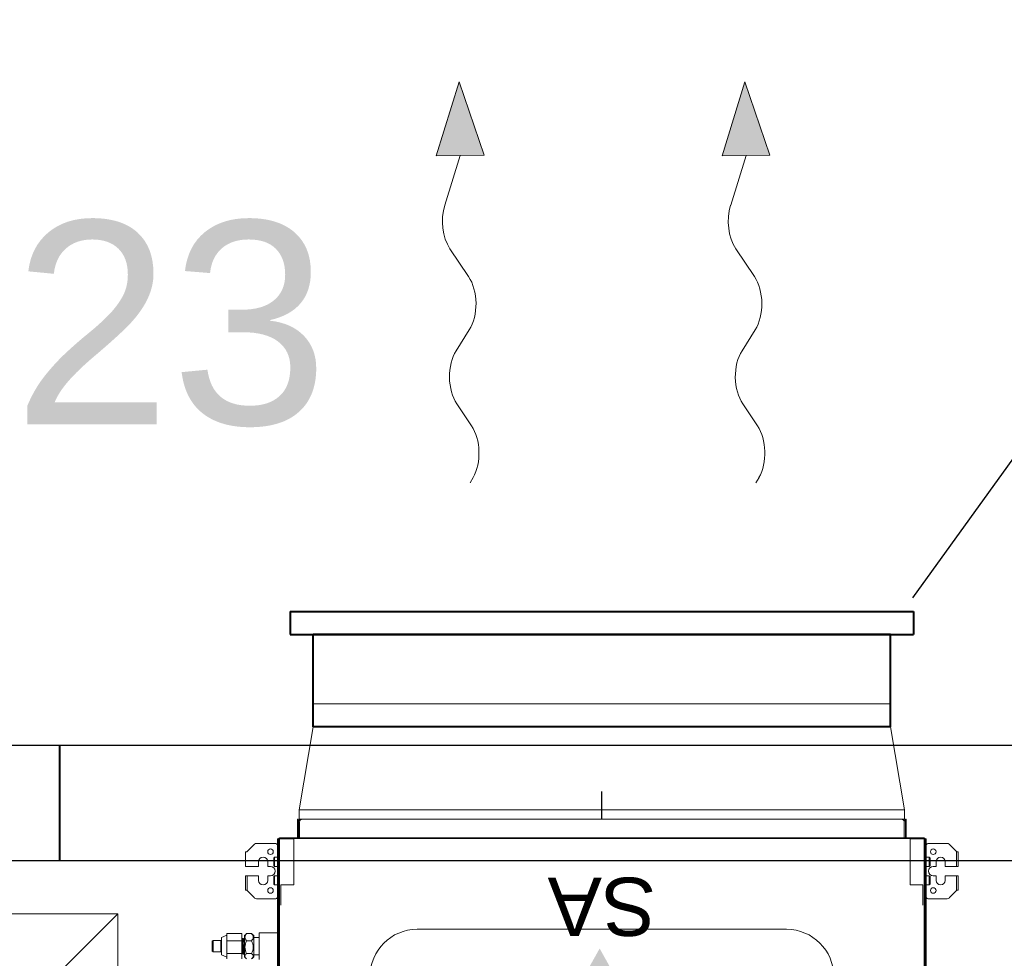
# Model space of a CAD drawing. Header units: millimetres. Extents: x -367720 to -162733, y 309172 to 337444.
# Tile 81 of 256: x -346126 to -345060, y 317107 to 318123. Entities that reach past the tile are written whole.
import ezdxf
from ezdxf.enums import TextEntityAlignment as Align

# ---------------------------------------------------------------- set-up
doc = ezdxf.new("R2010")
doc.units = ezdxf.units.MM
doc.header["$LTSCALE"] = 10
doc.header["$MEASUREMENT"] = 0
doc.linetypes.add('ACAD_ISO03W100', pattern=[30, 12, -18])
doc.layers.get('0').update_dxf_attribs({"color": 255, "lineweight": 13})
for name, color, linetype, lineweight in [('LATS_AIR_FLOW_TYPE', 5, 'Continuous', 50), ('LATS_BOUND_ROOM_TEXT', 2, 'Continuous', 0), ('LATS_EQ_IDU', 7, 'Continuous', 0), ('LATS_SERVICE_SPACE', 1, 'Continuous', 9), ('VZ1', 6, 'Continuous', 18), ('vzt-jednotky', 3, 'Continuous', 13), ('vzt-odvod', 6, 'Continuous', 40), ('vzt-popis2', 91, 'Continuous', 20), ('vzt-přívod', 2, 'Continuous', 40), ('vzt-tenká', 2, 'Continuous', 20), ('vzt-čárkkovaná', 50, 'ACAD_ISO03W100', 9)]:
    doc.layers.add(name, color=color, linetype=linetype, lineweight=lineweight)
doc.layers.add('LATS_CONTROL_LINE', color=2, linetype='Continuous')
doc.layers.add('VZT_pozice', color=1, linetype='Continuous')
doc.styles.add('LATS_ANNO', font='arial.ttf')
doc.styles.add('LG-TEXT', font='arial.ttf')
doc.styles.add('PITSIMP8', font='pitsimp8')
doc.styles.add('ROMANS', font='ROMANS.shx', dxfattribs={"height": 80})

# ---------------------------------------------------------------- blocks, each defined once
blk = doc.blocks.new('2DLUK051')
at = {"color": 0, "linetype": 'ByBlock'}
for p, q in [((0.0368, 0.572), (0.0234, 0.5864)), ((-0.029, 0.372), (0.033, 0.4318)), ((0.029, 0.172), (-0.029, 0.228)), ((-0.05, -0.0482), (0.029, 0.028)), ((0, -0.3), (-0.0694, -0.1663)), ((-0.1038, -0.3), (0, -0.5)), ((-0.1038, -0.3), (0, -0.3)), ((0, -0.5), (0.1038, -0.3)), ((0.1038, -0.3), (0, -0.3))]:
    blk.add_line(p, q, dxfattribs=at)
for centre, start, end in [((-0.0364, 0.5038), 313.9193, 42.9591), ((0.0403, 0.3), 133.9193, 226.0807), ((-0.0403, 0.1), 313.9193, 46.0807), ((0.0193, -0.1202), 133.9193, 207.4395)]:
    blk.add_arc(centre, 0.1, start, end, dxfattribs=at)
blk.add_solid([(-0.1038, -0.3), (0.1038, -0.3), (0, -0.5)], dxfattribs=at)
at = {"linetype": 'ByBlock', "style": 'PITSIMP8', "flags": 9}
for tag, p in [('RAUM/GRUPPE', (-0.1081, 0.1556)), ('BEZEICHNUNG', (-0.1081, 0.1756)), ('POS.NR.G-LV', (-0.1081, 0.1356)), ('FABRIKAT', (-0.1081, 0.1156)), ('KENNUNG', (-0.1081, 0.0756)), ('TYP', (-0.1081, 0.0956)), ('LEISTUNG', (-0.1081, 0.0556)), ('VOLUMENSTROM', (-0.1081, 0.0356)), ('DRUCK/-STUFE', (-0.1081, 0.0156)), ('ANSCHLUSS', (-0.1081, -0.0044)), ('GROESSE', (-0.1081, -0.0244)), ('DN', (-0.1081, -0.0444)), ('TEMPERATUR', (-0.1081, -0.0644)), ('DREHZAHL', (-0.1081, -0.0844)), ('SCHUTZART', (-0.1081, -0.1044)), ('SPANNUNG/FREQUENZ', (-0.1081, -0.1244)), ('GEWICHT', (-0.1081, -0.1444)), ('FREI', (-0.1081, -0.1644)), ('FREI', (-0.1081, -0.1844)), ('FREI', (-0.1081, -0.2044))]:
    blk.add_attdef(tag, text='', height=0.01, dxfattribs=at).set_placement(p, align=Align.MIDDLE)
blk = doc.blocks.new('trouba')
for p, q in [((-0.5, 1), (-0.5, 0)), ((-0.5, 1), (0.5, 1)), ((0.5, 1), (0.5, 0)), ((-0.5, 0), (0.5, 0))]:
    blk.add_line(p, q)
blk = doc.blocks.new('LATS_IDU_LOW_STATIC_L1')
at = {"layer": 'LATS_AIR_FLOW_TYPE', "ltscale": 0.5}
blk.add_hatch(color=5, dxfattribs=at).paths.add_polyline_path([(21.3, -60.6), (-16.5, -60.6), (-16.5, -138.4), (-46.3, -138.4), (2.4, -225.4), (51.2, -138.4), (21.3, -138.4)])
at = {"color": 0, "linetype": 'Continuous', "lineweight": -2}
for p, q in [((-349, -344.2), (-349, 344.2)), ((349, 344.2), (349, -344.2)), ((-351, -140.2), (-351, -344.2)), ((-350, -140.2), (-350, -344.2)), ((350, -344.2), (350, -140.2)), ((351, -344.2), (351, -140.2)), ((370.9, -242.4), (370.9, -213.4)), ((376.9, -218.4), (370.9, -218.4)), ((378.6, -214.6), (376.9, -216.4)), ((376.9, -216.4), (376.9, -232.7)), ((384.5, -219.9), (379.3, -219.9)), ((386.9, -216.4), (385.2, -214.6)), ((386.9, -232.7), (386.9, -216.4)), ((387.4, -219.9), (386.9, -219.9)), ((388.4, -219.4), (387.4, -219.4)), ((387.4, -232.5), (387.4, -219.4)), ((389.2, -219.9), (388.7, -219.9)), ((389.9, -219.4), (389.5, -219.4)), ((389.9, -214.1), (389.9, -219.9)), ((389.9, -219.9), (405.9, -219.9)), ((389.9, -219.9), (389.9, -233.7)), ((405.9, -214.1), (405.9, -217)), ((411.9, -218.4), (405.9, -215.9)), ((405.9, -217), (405.9, -219.9)), ((405.9, -219.9), (405.9, -226.8)), ((411.9, -237.4), (411.9, -218.4)), ((420.9, -221.7), (412.6, -221.7)), ((412.6, -222.2), (412.6, -221.7)), ((412.6, -234.1), (412.6, -222.2)), ((421.8, -222.6), (420.9, -221.7)), ((420.9, -234.1), (420.9, -221.7)), ((421.8, -222.6), (421.8, -233.2)), ((376.9, -232.7), (376.9, -239.4)), ((384.5, -233.7), (379.3, -233.7)), ((386.9, -239.4), (386.9, -232.7)), ((388.5, -232.5), (387.4, -232.5)), ((387.4, -236.4), (387.4, -233.2)), ((389.9, -233.7), (405.9, -233.7)), ((389.9, -233.7), (389.9, -241.7)), ((405.9, -226.8), (405.9, -233.7)), ((405.9, -233.7), (405.9, -237.7)), ((412.6, -234.1), (420.9, -234.1)), ((420.9, -234.1), (421.8, -233.2)), ((351, -242.4), (370.9, -242.4)), ((370.9, -237.4), (376.9, -237.4)), ((376.9, -239.4), (378.6, -241.1)), ((384.5, -241.7), (379.3, -241.7)), ((385.2, -241.1), (386.9, -239.4)), ((386.9, -235.9), (387.4, -235.9)), ((387.4, -236.4), (387.6, -236.4)), ((387.9, -235.9), (388.4, -235.9)), ((388.7, -236.4), (389.1, -236.4)), ((389.4, -235.9), (389.9, -235.9)), ((389.9, -241.7), (405.9, -241.7)), ((405.9, -239.9), (411.9, -237.4)), ((405.9, -237.7), (405.9, -241.7)), ((200, -246.2), (-200, -246.2)), ((-347.6, -272.4), (-347.6, -294.4)), ((347.6, -272.4), (347.6, -294.4)), ((-375.9, -280.1), (-383.9, -288.1)), ((-373.8, -279.2), (-353.8, -279.2)), ((353.8, -279.2), (373.8, -279.2)), ((383.9, -288.1), (375.9, -280.1)), ((-385.8, -304.2), (-385.8, -288.4)), ((-385.8, -288.4), (-384.2, -288.4)), ((-384.2, -288.4), (-383.9, -288.1)), ((-383.9, -288.1), (-383.9, -304.2)), ((-354.2, -294.2), (-355.2, -295.2)), ((-355.2, -303.2), (-355.2, -295.2)), ((-351, -294.2), (-354.2, -294.2)), ((-354.2, -304.2), (-354.2, -294.2)), ((-333.6, -294.4), (-347.6, -294.4)), ((-333.6, -344.4), (-333.6, -294.4)), ((347.6, -294.4), (333.6, -294.4)), ((333.6, -344.4), (333.6, -294.4)), ((354.2, -294.2), (351, -294.2)), ((355.2, -295.2), (354.2, -294.2)), ((354.2, -304.2), (354.2, -294.2)), ((355.2, -303.2), (355.2, -295.2)), ((383.9, -304.2), (383.9, -288.1)), ((383.9, -288.1), (384.2, -288.4)), ((384.2, -288.4), (385.8, -288.4)), ((385.8, -288.4), (385.8, -304.2)), ((-383.9, -304.2), (-385.8, -304.2)), ((-372.2, -304.2), (-383.9, -304.2)), ((-371.7, -299.2), (-371.7, -303.7)), ((-361.7, -303.7), (-361.7, -299.2)), ((-358.7, -304.2), (-361.2, -304.2)), ((-355.2, -303.2), (-354.2, -304.2)), ((-354.2, -304.2), (-351, -304.2)), ((351, -304.2), (354.2, -304.2)), ((354.2, -304.2), (355.2, -303.2)), ((361.2, -304.2), (358.7, -304.2)), ((361.7, -299.2), (361.7, -303.7)), ((371.7, -303.7), (371.7, -299.2)), ((383.9, -304.2), (372.2, -304.2)), ((385.8, -304.2), (383.9, -304.2)), ((-385.8, -330), (-385.8, -314.2)), ((-385.8, -314.2), (-383.9, -314.2)), ((-383.9, -314.2), (-383.9, -330.3)), ((-383.9, -314.2), (-372.2, -314.2)), ((-371.7, -314.7), (-371.7, -319.2)), ((-361.7, -319.2), (-361.7, -314.7)), ((-361.2, -314.2), (-358.7, -314.2)), ((-354.2, -314.2), (-355.2, -315.2)), ((-355.2, -323.2), (-355.2, -315.2)), ((-351, -314.2), (-354.2, -314.2)), ((-354.2, -324.2), (-354.2, -314.2)), ((354.2, -314.2), (351, -314.2)), ((355.2, -315.2), (354.2, -314.2)), ((354.2, -324.2), (354.2, -314.2)), ((355.2, -323.2), (355.2, -315.2)), ((358.7, -314.2), (361.2, -314.2)), ((361.7, -314.7), (361.7, -319.2)), ((371.7, -319.2), (371.7, -314.7)), ((372.2, -314.2), (383.9, -314.2)), ((383.9, -314.2), (385.8, -314.2)), ((385.8, -314.2), (385.8, -330)), ((-384.2, -330), (-385.8, -330)), ((-383.9, -330.3), (-384.2, -330)), ((-383.9, -330.3), (-375.9, -338.3)), ((-355.2, -323.2), (-354.2, -324.2)), ((-354.2, -324.2), (-351, -324.2)), ((351, -324.2), (354.2, -324.2)), ((354.2, -324.2), (355.2, -323.2)), ((375.9, -338.3), (383.9, -330.3)), ((384.2, -330), (383.9, -330.3)), ((385.8, -330), (384.2, -330)), ((-353.8, -339.2), (-373.8, -339.2)), ((373.8, -339.2), (353.8, -339.2)), ((-351, -344.2), (-350, -344.2)), ((-349, -344.2), (-350, -344.2)), ((-347.6, -344.2), (-349, -344.2)), ((-349, -345.2), (-349, -344.4)), ((-349, -344.4), (-347.6, -344.4)), ((-347.6, -345.2), (-349, -345.2)), ((-348.4, -344.4), (-348.4, -344.2)), ((-347.6, -344.2), (-333.6, -344.2)), ((-347.6, -344.2), (-347.6, -345.2)), ((-347.6, -345.2), (347.6, -345.2)), ((-333.6, -344.4), (333.6, -344.4)), ((-329.5, -345.4), (-328.7, -345.4)), ((-329.5, -345.4), (-329.5, -362.4)), ((-328.7, -345.4), (-328.7, -362.4)), ((-328.5, -345.2), (-328.5, -345.4)), ((-328.5, -345.4), (-328.5, -362.4)), ((-328.5, -345.4), (-327.3, -345.4)), ((-327.3, -345.2), (-327.3, -345.4)), ((-327.3, -345.4), (327.3, -345.4)), ((-327.3, -345.4), (-327.3, -362.4)), ((327.3, -345.2), (327.3, -345.4)), ((327.3, -345.4), (328.5, -345.4)), ((327.3, -345.4), (327.3, -362.4)), ((328.5, -345.2), (328.5, -345.4)), ((328.5, -345.4), (328.5, -362.4)), ((328.7, -345.4), (329.5, -345.4)), ((328.7, -345.4), (328.7, -362.4)), ((329.5, -345.4), (329.5, -362.4)), ((333.6, -344.2), (347.6, -344.2)), ((349, -344.2), (347.6, -344.2)), ((347.6, -344.2), (347.6, -345.2)), ((347.6, -344.4), (349, -344.4)), ((349, -345.2), (347.6, -345.2)), ((349, -344.2), (350, -344.2)), ((349, -344.4), (349, -345.2)), ((351, -344.2), (350, -344.2)), ((-329.5, -362.4), (-328.7, -362.4)), ((-329.5, -365.4), (-329.5, -362.4)), ((-328.7, -365.4), (-329.5, -365.4)), ((-328.7, -362.4), (-328.7, -365.4)), ((-324.3, -365.4), (324.3, -365.4)), ((328.7, -362.4), (329.5, -362.4)), ((328.7, -365.4), (328.7, -362.4)), ((329.5, -365.4), (328.7, -365.4)), ((329.5, -362.4), (329.5, -365.4))]:
    blk.add_line(p, q, dxfattribs=at)
at = {"color": 0, "linetype": 'Continuous', "lineweight": -2, "extrusion": (0, 0, -1)}
for centre in [(358.7, -288.2), (-358.7, -288.2), (358.7, -330.2), (-358.7, -330.2)]:
    blk.add_circle(centre, 3, dxfattribs=at)
for centre, radius, start, end in [((200, -195.2), 51, 270.0057, 89.9944), ((-200, -195.2), 51, 90.0057, 269.9943), ((-412.6, -219.7), 2, 270, 289.8295), ((-412.6, -236.1), 2, 70.1705, 90), ((366.7, -299.2), 5, 0, 180), ((-366.7, -299.2), 5, 0, 180), ((358.7, -309.2), 5, 90, 270), ((-358.7, -309.2), 5, 270, 90), ((366.7, -319.2), 5, 180, 0), ((-366.7, -319.2), 5, 180, 0), ((329.7, -345.4), 0.2, 90, 180), ((329.7, -345.4), 1, 168.4617, 180), ((-349, -344.2), 1, 180, 270), ((-349, -344.2), 0.2, 180, 270)]:
    blk.add_arc(centre, radius, start, end, dxfattribs=at)
at = {"color": 0, "linetype": 'Continuous', "lineweight": -2}
for centre, radius, start, end in [((-373.8, -282.2), 3, 90, 135), ((-353.8, -282.2), 3, 21.0403, 90), ((353.8, -282.2), 3, 90, 158.9597), ((373.8, -282.2), 3, 45, 90), ((-372.2, -303.7), 0.5, 270, 0), ((-361.2, -303.7), 0.5, 180, 270), ((361.2, -303.7), 0.5, 270, 0), ((372.2, -303.7), 0.5, 180, 270), ((-372.2, -314.7), 0.5, 0, 90), ((-361.2, -314.7), 0.5, 90, 180), ((361.2, -314.7), 0.5, 0, 90), ((372.2, -314.7), 0.5, 90, 180), ((-373.8, -336.2), 3, 225, 270), ((-353.8, -336.2), 3, 270, 338.9597), ((353.8, -336.2), 3, 201.0403, 270), ((373.8, -336.2), 3, 270, 315), ((-349, -344.2), 1, 180, 270), ((-349, -344.2), 0.2, 180, 270), ((329.7, -345.4), 1, 168.4617, 180), ((329.7, -345.4), 0.2, 90, 180), ((-325.5, -362.4), 3, 180, 270), ((-324.3, -362.4), 3, 180, 270), ((324.3, -362.4), 3, 270, 0), ((325.5, -362.4), 3, 270, 0)]:
    blk.add_arc(centre, radius, start, end, dxfattribs=at)
for points, knots in [([(379.3, -219.9), (378.2, -219), (377.4, -218), (377.4, -216), (378.2, -215), (379.3, -214.1)], [0, 0, 0, 0, 0.5, 0.5, 1, 1, 1, 1]), ([(379.3, -233.7), (378.2, -231.6), (377.4, -229.2), (377.4, -224.4), (378.2, -222), (379.3, -219.9)], [0, 0, 0, 0, 0.5, 0.5, 1, 1, 1, 1]), ([(384.5, -214.1), (385.6, -215), (386.4, -216), (386.4, -218), (385.6, -219), (384.5, -219.9)], [0, 0, 0, 0, 0.5, 0.5, 1, 1, 1, 1]), ([(384.5, -219.9), (385.6, -222), (386.4, -224.4), (386.4, -229.2), (385.6, -231.6), (384.5, -233.7)], [0, 0, 0, 0, 0.5, 0.5, 1, 1, 1, 1]), ([(388.4, -219.4), (388.4, -219.5), (388.5, -219.9), (388.6, -221.9), (388.6, -224.4), (388.8, -229.5), (388.9, -232.2), (389, -235.5), (389, -236.3), (389.1, -236.4)], [0, 0, 0, 0, 0.160545, 0.160545, 0.456754, 0.456754, 0.752962, 0.752962, 1, 1, 1, 1]), ([(389.4, -235.9), (389.4, -235.9), (389.4, -235.8), (389.3, -235.6), (389.2, -234.3), (389.1, -230.3), (389, -227.7), (388.9, -223.1), (388.8, -221.2), (388.7, -220.1), (388.7, -219.9), (388.7, -219.9)], [0, 0, 0, 0, 0.026201, 0.026201, 0.317322, 0.317322, 0.608443, 0.608443, 0.899563, 0.899563, 1, 1, 1, 1]), ([(389.2, -219.9), (389.2, -219.9), (389.2, -219.9), (389.3, -220.4), (389.4, -221.9), (389.5, -225.9), (389.6, -228.3), (389.7, -232.7), (389.8, -234.5), (389.9, -235.5), (389.9, -235.7), (389.9, -235.7)], [0, 0, 0, 0, 0.062011, 0.062011, 0.351782, 0.351782, 0.641553, 0.641553, 0.931324, 0.931324, 1, 1, 1, 1]), ([(389.9, -229.5), (389.8, -227.2), (389.8, -224.7), (389.6, -220.9), (389.6, -219.6), (389.5, -219.4), (389.5, -219.3), (389.5, -219.4)], [0, 0, 0, 0, 0.456663, 0.456663, 0.922646, 0.922646, 1, 1, 1, 1]), ([(379.3, -233.7), (378.2, -234.9), (377.4, -236.3), (377.4, -239.1), (378.2, -240.4), (379.3, -241.7)], [0, 0, 0, 0, 0.5, 0.5, 1, 1, 1, 1]), ([(384.5, -241.7), (385.6, -240.4), (386.4, -239.1), (386.4, -236.3), (385.6, -234.9), (384.5, -233.7)], [0, 0, 0, 0, 0.5, 0.5, 1, 1, 1, 1]), ([(387.9, -235.9), (387.9, -235.9), (387.9, -235.8), (387.8, -235.6), (387.7, -234.4), (387.7, -232.5)], [0, 0, 0, 0, 0.096958, 0.096958, 1, 1, 1, 1]), ([(388.2, -232.5), (388.3, -234.3), (388.3, -235.5), (388.4, -235.8), (388.4, -235.8), (388.4, -235.8)], [0, 0, 0, 0, 0.912247, 0.912247, 1, 1, 1, 1]), ([(388.7, -236.3), (388.7, -236.3), (388.7, -236.3), (388.6, -235.9), (388.6, -234.5), (388.5, -232.5)], [0, 0, 0, 0, 0.102334, 0.102334, 1, 1, 1, 1])]:
    blk.add_open_spline(points, degree=3, knots=knots, dxfattribs=at)
for points, degree in [([(388.7, -219.9), (388.5, -219.6), (388.4, -219.4)], 2), ([(389.5, -219.4), (389.3, -219.6), (389.2, -219.9)], 2), ([(389.9, -219.4), (389.9, -219.4), (389.9, -219.4)], 2), ([(387.4, -232.5), (387.4, -232.7), (387.4, -233), (387.4, -233.2)], 3), ([(387.4, -233.2), (387.5, -235.2), (387.5, -236.4), (387.6, -236.4)], 3), ([(379.3, -241.7), (379, -241.5), (378.8, -241.3), (378.6, -241.1)], 3), ([(385.2, -241.1), (385, -241.3), (384.8, -241.5), (384.5, -241.7)], 3), ([(387.6, -236.4), (387.8, -236.1), (387.9, -235.8)], 2), ([(388.4, -235.8), (388.6, -236.1), (388.7, -236.4)], 2), ([(389.1, -236.4), (389.3, -236.1), (389.4, -235.9)], 2)]:
    blk.add_open_spline(points, degree=degree, dxfattribs=at)
at = {"layer": 'LATS_CONTROL_LINE', "color": 2}
blk.add_line((0, -365.4), (0, -395.4), dxfattribs=at)
at = {"layer": 'LATS_SERVICE_SPACE', "color": 1, "ltscale": 2}
for p, q in [((524.1, 337.2), (524.1, -262.8)), ((1124.1, 337.2), (524.1, -262.8)), ((524.1, -262.8), (1124.1, -262.8))]:
    blk.add_line(p, q, dxfattribs=at)
at = {"layer": 'LATS_AIR_FLOW_TYPE', "color": 2, "style": 'LG-TEXT'}
blk.add_text('SA', height=63, dxfattribs=at).set_placement((0, -302.1), align=Align.CENTER)
blk = doc.blocks.new('A$C44164CF6')
at = {"layer": 'vzt-popis2'}
for p, q in [((8960, -1652.5), (8975, -1562.5)), ((9600, -1562.5), (9615, -1652.5))]:
    blk.add_line(p, q, dxfattribs=at)
at = {"layer": 'VZT_pozice', "color": 7}
blk.add_line((9624.2, -1422.8, 7.5), (10182.6, -646.8, 7.5), dxfattribs=at)
at = {"layer": 'LATS_EQ_IDU', "color": 1, "ltscale": 5, "rotation": 180}
blk.add_blockref('LATS_IDU_LOW_STATIC_L1', (9287.5, -2027.9), dxfattribs=at)
at = {"layer": 'vzt-jednotky', "lineweight": 30, "xscale": 655, "yscale": 10, "zscale": 655}
blk.add_blockref('trouba', (9287.5, -1662.5), dxfattribs=at)
blk.add_blockref('trouba', (9287.5, -1662.5), dxfattribs=at)
at = {"layer": 'vzt-přívod', "xscale": 675, "yscale": 25, "zscale": 675}
blk.add_blockref('trouba', (9287.5, -1462.5), dxfattribs=at)
at = {"layer": 'vzt-přívod', "xscale": 625, "yscale": 100, "zscale": 625, "rotation": 180}
blk.add_blockref('trouba', (9287.5, -1462.5), dxfattribs=at)
at = {"layer": 'vzt-tenká', "xscale": -250.000000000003, "yscale": 400, "zscale": 250.000000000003, "rotation": 180.799754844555}
for p in [(9135.8, -1064), (9445.2, -1064)]:
    blk.add_blockref('2DLUK051', p, dxfattribs=at)
at = {"layer": 'vzt-čárkkovaná', "ltscale": 100, "xscale": 625, "yscale": 75, "zscale": 625, "rotation": 180}
blk.add_blockref('trouba', (9287.5, -1462.5), dxfattribs=at)
at = {"layer": 'LATS_BOUND_ROOM_TEXT', "color": 2, "style": 'LATS_ANNO'}
blk.add_text('23', height=220, dxfattribs=at).set_placement((8650, -1125), align=Align.MIDDLE_LEFT)
at = {"layer": 'VZ1', "extrusion": (0, -1, -1.22461e-16), "style": 'ROMANS', "width": 0.8, "flags": 1}
for tag, p in [('MATERIAL', (-2269.1, 3112.5, -14812.2)), ('PRIRUBA', (-2269.1, 3112.5, -14812.2)), ('PRUTOK', (-2269.1, 3112.5, -14812.2)), ('PLOCHA', (-2269.1, 3112.5, -14812.2)), ('OBVOD', (-2269.1, 3112.5, -14812.2)), ('NAZEV', (-2269.1, 3112.5, -14812.2)), ('USEK', (-2269.1, 3112.5, -14812.2)), ('KOTA', (-2269.1, 3112.5, -14812.2)), ('TVAR', (-2269.1, 3112.5, -14812.2)), ('NB2', (-2269.1, 3112.5, -14812.2)), ('NB1', (-2269.1, 3112.5, -14812.2)), ('POS', (-2269.1, 3112.5, -14812.2)), ('DB', (-2269.1, 3112.5, -14812.2)), ('DA', (-2269.1, 3112.5, -14812.2)), ('B2', (-2269.1, 3112.5, -14812.2)), ('A2', (-2269.1, 3112.5, -14812.2)), ('B1', (-2269.1, 3112.5, -14812.2)), ('A1', (-2269.1, 3112.5, -14812.2)), ('LT', (-2269.1, 3112.5, -14812.2)), ('MATERIAL', (99885.3, 3112.5, -14812.2)), ('PRIRUBA', (99885.3, 3112.5, -14812.2)), ('PRUTOK', (99885.3, 3112.5, -14812.2)), ('PLOCHA', (99885.3, 3112.5, -14812.2)), ('OBVOD', (99885.3, 3112.5, -14812.2)), ('NAZEV', (99885.3, 3112.5, -14812.2)), ('USEK', (99885.3, 3112.5, -14812.2)), ('KOTA', (99885.3, 3112.5, -14812.2)), ('TVAR', (99885.3, 3112.5, -14812.2)), ('NB2', (99885.3, 3112.5, -14812.2)), ('NB1', (99885.3, 3112.5, -14812.2)), ('POS', (99885.3, 3112.5, -14812.2)), ('DB', (99885.3, 3112.5, -14812.2)), ('DA', (99885.3, 3112.5, -14812.2)), ('B2', (99885.3, 3112.5, -14812.2)), ('B1', (99885.3, 3112.5, -14812.2)), ('LT', (99885.3, 3112.5, -14812.2)), ('A2', (99885.3, 3112.5, -14812.2)), ('A1', (99885.3, 3112.5, -14812.2))]:
    blk.add_attdef(tag, p, '', height=1, rotation=180, dxfattribs=at)
at = {"layer": 'VZ1', "extrusion": (1.22461e-16, 1, 4.44089e-16), "style": 'ROMANS', "width": 0.8, "flags": 1}
for tag, p in [('MATERIAL', (2269.1, 2852.5, 14812.2)), ('PRIRUBA', (2269.1, 2852.5, 14812.2)), ('IZOLACE', (2269.1, 2852.5, 14812.2)), ('PRUTOK', (2269.1, 2852.5, 14812.2)), ('PLOCHA', (2269.1, 2852.5, 14812.2)), ('NASTCE', (2269.1, 2852.5, 14812.2)), ('OBVOD', (2269.1, 2852.5, 14812.2)), ('NAZEV', (2269.1, 2852.5, 14812.2)), ('USEK', (2269.1, 2852.5, 14812.2)), ('KOTA', (2269.1, 2852.5, 14812.2)), ('TVAR', (2269.1, 2852.5, 14812.2)), ('NB2', (2269.1, 2852.5, 14812.2)), ('NB1', (2269.1, 2852.5, 14812.2)), ('POS', (2269.1, 2852.5, 14812.2)), ('VS', (2269.1, 2852.5, 14812.2)), ('B1', (2269.1, 2852.5, 14812.2)), ('A1', (2269.1, 2852.5, 14812.2)), ('LT', (2269.1, 2852.5, 14812.2)), ('MATERIAL', (-99885.3, 2852.5, 14812.2)), ('PRIRUBA', (-99885.3, 2852.5, 14812.2)), ('IZOLACE', (-99885.3, 2852.5, 14812.2)), ('PRUTOK', (-99885.3, 2852.5, 14812.2)), ('PLOCHA', (-99885.3, 2852.5, 14812.2)), ('NASTCE', (-99885.3, 2852.5, 14812.2)), ('OBVOD', (-99885.3, 2852.5, 14812.2)), ('NAZEV', (-99885.3, 2852.5, 14812.2)), ('USEK', (-99885.3, 2852.5, 14812.2)), ('KOTA', (-99885.3, 2852.5, 14812.2)), ('TVAR', (-99885.3, 2852.5, 14812.2)), ('NB2', (-99885.3, 2852.5, 14812.2)), ('NB1', (-99885.3, 2852.5, 14812.2)), ('POS', (-99885.3, 2852.5, 14812.2)), ('B1', (-99885.3, 2852.5, 14812.2)), ('VS', (-99885.3, 2852.5, 14812.2)), ('LT', (-99885.3, 2852.5, 14812.2)), ('A1', (-99885.3, 2852.5, 14812.2))]:
    blk.add_attdef(tag, p, '', height=1, dxfattribs=at)
blk = doc.blocks.new('A$C44067DDB')
at = {"layer": 'vzt-odvod', "lineweight": 30}
for p, q in [((13200.8606, 4717.6736, 3000.9177), (21682.1169, 4717.6736, 2845.2508)), ((13200.8606, 4592.6736, 3000.9177), (21682.1169, 4592.6736, 2845.2508))]:
    blk.add_line(p, q, dxfattribs=at)
at = {"layer": 'vzt-přívod'}
blk.add_line((19200.8688, 4592.2662, 3000.4487), (19200.8856, 4717.2662, 3001.3661), dxfattribs=at)
at = {"layer": 'VZ1', "extrusion": (1.04009e-13, 1, -4.87544e-15), "style": 'ROMANS', "width": 0.8, "flags": 1}
for tag in ['KOTA', 'USEK', 'TVAR', 'POS', 'NB2', 'NB1', 'VS', 'LT', 'D']:
    blk.add_attdef(tag, (-111318.983, 5039.0799, 11669.1415), '', height=1, dxfattribs=at)
at = {"layer": 'VZ1', "extrusion": (1, -3.06152e-16, 0), "style": 'ROMANS', "width": 0.8, "flags": 1}
for tag in ['NB2', 'NB1', 'PRUTOK', 'USEK', 'KOTA', 'NAZEV', 'PRIRUBA2', 'POS', 'MATERIAL', 'PRUMER', 'PLOCHA', 'LT', 'UHEL', 'R', 'D', 'TVAR']:
    blk.add_attdef(tag, (11669.1415, 5039.0799, 111318.983), '', height=1, rotation=90, dxfattribs=at)
at = {"layer": 'VZ1', "extrusion": (-2.71917e-32, 1, -4.44089e-16), "style": 'ROMANS', "width": 0.8, "flags": 1}
for tag, p in [('MATERIAL', (-177204.9859, 2943.2966, 11491.6104)), ('PRIRUBA', (-177204.9859, 2943.2966, 11491.6104)), ('PRUTOK', (-177204.9859, 2943.2966, 11491.6104)), ('PLOCHA', (-177204.9859, 2943.2966, 11491.6104)), ('OBVOD', (-177204.9859, 2943.2966, 11491.6104)), ('NAZEV', (-177204.9859, 2943.2966, 11491.6104)), ('KOTA', (-177204.9859, 2943.2966, 11491.6104)), ('USEK', (-177204.9859, 2943.2966, 11491.6104)), ('TVAR', (-177204.9859, 2943.2966, 11491.6104)), ('NBN', (-177204.9859, 2943.2966, 11491.6104)), ('POS', (-177204.9859, 2943.2966, 11491.6104)), ('NB3', (-177204.9859, 2943.2966, 11491.6104)), ('VS', (-177204.9859, 2943.2966, 11491.6104)), ('LT', (-177204.9859, 2943.2966, 11491.6104)), ('B', (-177204.9859, 2943.2966, 11491.6104)), ('R', (-177204.9859, 2943.2966, 11491.6104)), ('A', (-177204.9859, 2943.2966, 11491.6104)), ('MATERIAL', (-11332.888, 6131.7212, 9501.275)), ('MATERIAL', (-11332.9671, 2943.2966, 9501.275)), ('PRIRUBA', (-11332.888, 6131.7212, 9501.275)), ('PRIRUBA', (-11332.9671, 2943.2966, 9501.275)), ('PRUTOK', (-11332.888, 6131.7212, 9501.275)), ('PRUTOK', (-11332.9671, 2943.2966, 9501.275)), ('PLOCHA', (-11332.888, 6131.7212, 9501.275)), ('PLOCHA', (-11332.9671, 2943.2966, 9501.275)), ('OBVOD', (-11332.888, 6131.7212, 9501.275)), ('OBVOD', (-11332.9671, 2943.2966, 9501.275)), ('NAZEV', (-11332.888, 6131.7212, 9501.275)), ('NAZEV', (-11332.9671, 2943.2966, 9501.275)), ('KOTA', (-11332.888, 6131.7212, 9501.275)), ('USEK', (-11332.888, 6131.7212, 9501.275)), ('KOTA', (-11332.9671, 2943.2966, 9501.275)), ('USEK', (-11332.9671, 2943.2966, 9501.275)), ('TVAR', (-11332.888, 6131.7212, 9501.275)), ('TVAR', (-11332.9671, 2943.2966, 9501.275)), ('NBN', (-11332.888, 6131.7212, 9501.275)), ('NBN', (-11332.9671, 2943.2966, 9501.275)), ('POS', (-11332.888, 6131.7212, 9501.275)), ('NB3', (-11332.888, 6131.7212, 9501.275)), ('POS', (-11332.9671, 2943.2966, 9501.275)), ('NB3', (-11332.9671, 2943.2966, 9501.275)), ('VS', (-11332.888, 6131.7212, 9501.275)), ('LT', (-11332.888, 6131.7212, 9501.275)), ('VS', (-11332.9671, 2943.2966, 9501.275)), ('LT', (-11332.9671, 2943.2966, 9501.275)), ('B', (-11332.888, 6131.7212, 9501.275)), ('R', (-11332.888, 6131.7212, 9501.275)), ('A', (-11332.888, 6131.7212, 9501.275)), ('B', (-11332.9671, 2943.2966, 9501.275)), ('R', (-11332.9671, 2943.2966, 9501.275)), ('A', (-11332.9671, 2943.2966, 9501.275)), ('MATERIAL', (-109446.9123, 2943.2966, 9501.275)), ('PRIRUBA', (-109446.9123, 2943.2966, 9501.275)), ('PRUTOK', (-109446.9123, 2943.2966, 9501.275)), ('PLOCHA', (-109446.9123, 2943.2966, 9501.275)), ('OBVOD', (-109446.9123, 2943.2966, 9501.275)), ('NAZEV', (-109446.9123, 2943.2966, 9501.275)), ('KOTA', (-109446.9123, 2943.2966, 9501.275)), ('USEK', (-109446.9123, 2943.2966, 9501.275)), ('TVAR', (-109446.9123, 2943.2966, 9501.275)), ('NBN', (-109446.9123, 2943.2966, 9501.275)), ('POS', (-109446.9123, 2943.2966, 9501.275)), ('NB3', (-109446.9123, 2943.2966, 9501.275)), ('VS', (-109446.9123, 2943.2966, 9501.275)), ('LT', (-109446.9123, 2943.2966, 9501.275)), ('B', (-109446.9123, 2943.2966, 9501.275)), ('R', (-109446.9123, 2943.2966, 9501.275)), ('A', (-109446.9123, 2943.2966, 9501.275))]:
    blk.add_attdef(tag, p, '', height=1, dxfattribs=at)
at = {"layer": 'VZ1', "extrusion": (-1, 0, 0), "style": 'ROMANS', "width": 0.8, "flags": 1}
for tag, p in [('NB3', (-11312.8354, 2943.2966, -178642.0188)), ('PRUTOK', (-11312.8354, 2943.2966, -178642.0188)), ('USEK', (-11312.8354, 2943.2966, -178642.0188)), ('VS', (-11312.8354, 2943.2966, -178642.0188)), ('NAZEV', (-11312.8354, 2943.2966, -178642.0188)), ('KOTA', (-11312.8354, 2943.2966, -178642.0188)), ('POS', (-11312.8354, 2943.2966, -178642.0188)), ('MATERIAL', (-11312.8354, 2943.2966, -178642.0188)), ('PRIRUBA', (-11312.8354, 2943.2966, -178642.0188)), ('PLOCHA', (-11312.8354, 2943.2966, -178642.0188)), ('OBVOD', (-11312.8354, 2943.2966, -178642.0188)), ('R', (-11312.8354, 2943.2966, -178642.0188)), ('LT', (-11312.8354, 2943.2966, -178642.0188)), ('B', (-11312.8354, 2943.2966, -178642.0188)), ('A', (-11312.8354, 2943.2966, -178642.0188)), ('TVAR', (-11312.8354, 2943.2966, -178642.0188)), ('NB3', (-9322.5, 6131.7212, -12769.9209)), ('PRUTOK', (-9322.5, 6131.7212, -12769.9209)), ('USEK', (-9322.5, 6131.7212, -12769.9209)), ('VS', (-9322.5, 6131.7212, -12769.9209)), ('NAZEV', (-9322.5, 6131.7212, -12769.9209)), ('KOTA', (-9322.5, 6131.7212, -12769.9209)), ('POS', (-9322.5, 6131.7212, -12769.9209)), ('MATERIAL', (-9322.5, 6131.7212, -12769.9209)), ('PRIRUBA', (-9322.5, 6131.7212, -12769.9209)), ('PLOCHA', (-9322.5, 6131.7212, -12769.9209)), ('OBVOD', (-9322.5, 6131.7212, -12769.9209)), ('R', (-9322.5, 6131.7212, -12769.9209)), ('LT', (-9322.5, 6131.7212, -12769.9209)), ('B', (-9322.5, 6131.7212, -12769.9209)), ('A', (-9322.5, 6131.7212, -12769.9209)), ('TVAR', (-9322.5, 6131.7212, -12769.9209)), ('NB3', (-9322.5, 2943.2966, -12770)), ('PRUTOK', (-9322.5, 2943.2966, -12770)), ('USEK', (-9322.5, 2943.2966, -12770)), ('VS', (-9322.5, 2943.2966, -12770)), ('NAZEV', (-9322.5, 2943.2966, -12770)), ('KOTA', (-9322.5, 2943.2966, -12770)), ('POS', (-9322.5, 2943.2966, -12770)), ('MATERIAL', (-9322.5, 2943.2966, -12770)), ('PRIRUBA', (-9322.5, 2943.2966, -12770)), ('PLOCHA', (-9322.5, 2943.2966, -12770)), ('OBVOD', (-9322.5, 2943.2966, -12770)), ('R', (-9322.5, 2943.2966, -12770)), ('LT', (-9322.5, 2943.2966, -12770)), ('B', (-9322.5, 2943.2966, -12770)), ('A', (-9322.5, 2943.2966, -12770)), ('TVAR', (-9322.5, 2943.2966, -12770)), ('NB3', (-9322.5, 2943.2966, -110883.9452)), ('PRUTOK', (-9322.5, 2943.2966, -110883.9452)), ('USEK', (-9322.5, 2943.2966, -110883.9452)), ('VS', (-9322.5, 2943.2966, -110883.9452)), ('NAZEV', (-9322.5, 2943.2966, -110883.9452)), ('KOTA', (-9322.5, 2943.2966, -110883.9452)), ('POS', (-9322.5, 2943.2966, -110883.9452)), ('MATERIAL', (-9322.5, 2943.2966, -110883.9452)), ('PRIRUBA', (-9322.5, 2943.2966, -110883.9452)), ('PLOCHA', (-9322.5, 2943.2966, -110883.9452)), ('OBVOD', (-9322.5, 2943.2966, -110883.9452)), ('R', (-9322.5, 2943.2966, -110883.9452)), ('LT', (-9322.5, 2943.2966, -110883.9452)), ('B', (-9322.5, 2943.2966, -110883.9452)), ('A', (-9322.5, 2943.2966, -110883.9452)), ('TVAR', (-9322.5, 2943.2966, -110883.9452))]:
    blk.add_attdef(tag, p, '', height=1, rotation=270, dxfattribs=at)
at = {"layer": 'VZ1', "extrusion": (1, -2.32324e-14, 0), "style": 'ROMANS', "width": 0.8, "flags": 1}
for tag in ['NB2', 'NB1', 'PRUTOK', 'USEK', 'KOTA', 'NAZEV', 'PRIRUBA2', 'POS', 'MATERIAL', 'PRUMER', 'PLOCHA', 'LT', 'UHEL', 'R', 'D', 'TVAR']:
    blk.add_attdef(tag, (11224.1742, 2147.9426, 13745.0379), '', height=1, rotation=270, dxfattribs=at)
at = {"layer": 'VZ1', "extrusion": (-1.83691e-16, -1, 0), "style": 'ROMANS', "width": 0.8, "flags": 1}
for tag in ['POZNAMKA', 'NB2', 'NB1', 'DATA-HODNOTA', 'DATA-KLIC', 'PRUTOK', 'USEK', 'DRUHTLUM', 'ZETA', 'PR', 'TYP', 'NAZEV', 'POS', 'VETA']:
    blk.add_attdef(tag, (111863.9472, 3000, -10940.785), '', height=1, dxfattribs=at)
at = {"layer": 'VZ1', "extrusion": (0, 1, -1.26974e-15), "style": 'ROMANS', "width": 0.8, "flags": 1}
for tag in ['PRIRUBA2', 'MATERIAL', 'PRUMER', 'IZOLACE', 'PRUTOK', 'PLOCHA', 'NASTCE', 'NAZEV', 'KOTA', 'USEK', 'TVAR', 'POS', 'NB2', 'NB1', 'VS', 'LT', 'D']:
    blk.add_attdef(tag, (-111858.983, 2389.3275, 10075), '', height=1, dxfattribs=at)
at = {"layer": 'VZ1', "style": 'ROMANS', "width": 0.8, "flags": 1}
for tag in ['VS', 'OBVOD', 'USEK', 'IZOLACE', 'NASTCE', 'PRUTOK', 'KOTA', 'POS', 'PRIRUBA', 'PLOCHA', 'A1', 'TVAR', 'NB2', 'NB1', 'NAZEV', 'MATERIAL', 'LT', 'B1']:
    blk.add_attdef(tag, (12740, 9530), '', height=1, rotation=270, dxfattribs=at)
at = {"layer": 'VZ1', "extrusion": (0, -1, 0), "style": 'ROMANS', "width": 0.8, "flags": 1}
for tag, p in [('NBN', (179201.405, 2639.0523, -9490.3354)), ('NB3', (179201.405, 2639.0523, -9490.3354)), ('PRUTOK', (179201.405, 2639.0523, -9490.3354)), ('USEK', (179201.405, 2639.0523, -9490.3354)), ('VS', (179201.405, 2639.0523, -9490.3354)), ('NAZEV', (179201.405, 2639.0523, -9490.3354)), ('KOTA', (179201.405, 2639.0523, -9490.3354)), ('POS', (179201.405, 2639.0523, -9490.3354)), ('MATERIAL', (179201.405, 2639.0523, -9490.3354)), ('PRIRUBA', (179201.405, 2639.0523, -9490.3354)), ('PLOCHA', (179201.405, 2639.0523, -9490.3354)), ('OBVOD', (179201.405, 2639.0523, -9490.3354)), ('R', (179201.405, 2639.0523, -9490.3354)), ('LT', (179201.405, 2639.0523, -9490.3354)), ('B', (179201.405, 2639.0523, -9490.3354)), ('A', (179201.405, 2639.0523, -9490.3354)), ('TVAR', (179201.405, 2639.0523, -9490.3354)), ('NBN', (13329.3863, 2639.0523, -7500)), ('NB3', (13329.3863, 2639.0523, -7500)), ('PRUTOK', (13329.3863, 2639.0523, -7500)), ('USEK', (13329.3863, 2639.0523, -7500)), ('VS', (13329.3863, 2639.0523, -7500)), ('NAZEV', (13329.3863, 2639.0523, -7500)), ('KOTA', (13329.3863, 2639.0523, -7500)), ('POS', (13329.3863, 2639.0523, -7500)), ('MATERIAL', (13329.3863, 2639.0523, -7500)), ('PRIRUBA', (13329.3863, 2639.0523, -7500)), ('PLOCHA', (13329.3863, 2639.0523, -7500)), ('OBVOD', (13329.3863, 2639.0523, -7500)), ('R', (13329.3863, 2639.0523, -7500)), ('LT', (13329.3863, 2639.0523, -7500)), ('B', (13329.3863, 2639.0523, -7500)), ('A', (13329.3863, 2639.0523, -7500)), ('TVAR', (13329.3863, 2639.0523, -7500)), ('TVAR', (111443.3315, 2639.0523, -7500)), ('A', (111443.3315, 2639.0523, -7500)), ('B', (111443.3315, 2639.0523, -7500)), ('LT', (111443.3315, 2639.0523, -7500)), ('R', (111443.3315, 2639.0523, -7500)), ('OBVOD', (111443.3315, 2639.0523, -7500)), ('PLOCHA', (111443.3315, 2639.0523, -7500)), ('PRIRUBA', (111443.3315, 2639.0523, -7500)), ('MATERIAL', (111443.3315, 2639.0523, -7500)), ('POS', (111443.3315, 2639.0523, -7500)), ('KOTA', (111443.3315, 2639.0523, -7500)), ('NAZEV', (111443.3315, 2639.0523, -7500)), ('VS', (111443.3315, 2639.0523, -7500)), ('USEK', (111443.3315, 2639.0523, -7500)), ('PRUTOK', (111443.3315, 2639.0523, -7500)), ('NB3', (111443.3315, 2639.0523, -7500)), ('NBN', (111443.3315, 2639.0523, -7500)), ('NBN', (111443.3315, 2639.0523, -7500)), ('NB3', (111443.3315, 2639.0523, -7500)), ('PRUTOK', (111443.3315, 2639.0523, -7500)), ('USEK', (111443.3315, 2639.0523, -7500)), ('VS', (111443.3315, 2639.0523, -7500)), ('NAZEV', (111443.3315, 2639.0523, -7500)), ('KOTA', (111443.3315, 2639.0523, -7500)), ('POS', (111443.3315, 2639.0523, -7500)), ('MATERIAL', (111443.3315, 2639.0523, -7500)), ('PRIRUBA', (111443.3315, 2639.0523, -7500)), ('PLOCHA', (111443.3315, 2639.0523, -7500)), ('OBVOD', (111443.3315, 2639.0523, -7500)), ('R', (111443.3315, 2639.0523, -7500)), ('LT', (111443.3315, 2639.0523, -7500)), ('B', (111443.3315, 2639.0523, -7500)), ('A', (111443.3315, 2639.0523, -7500)), ('TVAR', (111443.3315, 2639.0523, -7500))]:
    blk.add_attdef(tag, p, '', height=1, rotation=90, dxfattribs=at)
at = {"layer": 'VZ1', "extrusion": (2.83287e-14, -1, 0), "style": 'ROMANS', "width": 0.8, "flags": 1}
for tag, p in [('IZOLACE', (4619.6938, 3000, -5099.5832)), ('NASTCE', (4619.6938, 3000, -5099.5832)), ('NB2', (4619.6938, 3000, -5099.5832)), ('NB1', (4619.6938, 3000, -5099.5832)), ('VS', (4619.6938, 3000, -5099.5832)), ('PRUTOK', (4619.6938, 3000, -5099.5832)), ('USEK', (4619.6938, 3000, -5099.5832)), ('KOTA', (4619.6938, 3000, -5099.5832)), ('NAZEV', (4619.6938, 3000, -5099.5832)), ('PRIRUBA2', (4619.6938, 3000, -5099.5832)), ('POS', (4619.6938, 3000, -5099.5832)), ('MATERIAL', (4619.6938, 3000, -5099.5832)), ('PRUMER', (4619.6938, 3000, -5099.5832)), ('PLOCHA', (4619.6938, 3000, -5099.5832)), ('LT', (4619.6938, 3000, -5099.5832)), ('D', (4619.6938, 3000, -5099.5832)), ('TVAR', (4619.6938, 3000, -5099.5832)), ('IZOLACE', (102733.639, 3000, -4512.6709)), ('NASTCE', (102733.639, 3000, -4512.6709)), ('NB2', (102733.639, 3000, -4512.6709)), ('NB1', (102733.639, 3000, -4512.6709)), ('VS', (102733.639, 3000, -4512.6709)), ('PRUTOK', (102733.639, 3000, -4512.6709)), ('USEK', (102733.639, 3000, -4512.6709)), ('KOTA', (102733.639, 3000, -4512.6709)), ('NAZEV', (102733.639, 3000, -4512.6709)), ('PRIRUBA2', (102733.639, 3000, -4512.6709)), ('POS', (102733.639, 3000, -4512.6709)), ('MATERIAL', (102733.639, 3000, -4512.6709)), ('PRUMER', (102733.639, 3000, -4512.6709)), ('PLOCHA', (102733.639, 3000, -4512.6709)), ('LT', (102733.639, 3000, -4512.6709)), ('D', (102733.639, 3000, -4512.6709)), ('TVAR', (102733.639, 3000, -4512.6709))]:
    blk.add_attdef(tag, p, '', height=1, dxfattribs=at)
at = {"layer": 'vzt-přívod', "lineweight": 30, "extrusion": (-1, 0, 0), "style": 'ROMANS', "width": 0.8, "flags": 1}
for p in [(-11312.8354, 2943.2966, -178642.0188), (-9322.5, 6131.7212, -12769.9209), (-9322.5, 2943.2966, -12770), (-9322.5, 2943.2966, -110883.9452)]:
    blk.add_attdef('NBN', p, '', height=1, rotation=270, dxfattribs=at)
at = {"layer": 'vzt-přívod', "lineweight": 30, "extrusion": (0.707107, 0.707107, 0), "style": 'ROMANS', "width": 0.8, "flags": 1}
for tag, p in [('PRIRUBA2', (-1079.1254, 2936.5022, 15975.6328)), ('MATERIAL', (-1079.1254, 2936.5022, 15975.6328)), ('PRUMER', (-1079.1254, 2936.5022, 15975.6328)), ('IZOLACE', (-1079.1254, 2936.5022, 15975.6328)), ('PRUTOK', (-1079.1254, 2936.5022, 15975.6328)), ('PLOCHA', (-1079.1254, 2936.5022, 15975.6328)), ('NASTCE', (-1079.1254, 2936.5022, 15975.6328)), ('NAZEV', (-1079.1254, 2936.5022, 15975.6328)), ('KOTA', (-1079.1254, 2936.5022, 15975.6328)), ('USEK', (-1079.1254, 2936.5022, 15975.6328)), ('TVAR', (-1079.1254, 2936.5022, 15975.6328)), ('POS', (-1079.1254, 2936.5022, 15975.6328)), ('NB2', (-1079.1254, 2936.5022, 15975.6328)), ('NB1', (-1079.1254, 2936.5022, 15975.6328)), ('VS', (-1079.1254, 2936.5022, 15975.6328)), ('LT', (-1079.1254, 2936.5022, 15975.6328)), ('D', (-1079.1254, 2936.5022, 15975.6328)), ('PRIRUBA2', (-70456.1614, 2936.5022, 85352.6688)), ('MATERIAL', (-70456.1614, 2936.5022, 85352.6688)), ('PRUMER', (-70456.1614, 2936.5022, 85352.6688)), ('IZOLACE', (-70456.1614, 2936.5022, 85352.6688)), ('PRUTOK', (-70456.1614, 2936.5022, 85352.6688)), ('PLOCHA', (-70456.1614, 2936.5022, 85352.6688)), ('NASTCE', (-70456.1614, 2936.5022, 85352.6688)), ('NAZEV', (-70456.1614, 2936.5022, 85352.6688)), ('KOTA', (-70456.1614, 2936.5022, 85352.6688)), ('USEK', (-70456.1614, 2936.5022, 85352.6688)), ('TVAR', (-70456.1614, 2936.5022, 85352.6688)), ('POS', (-70456.1614, 2936.5022, 85352.6688)), ('NB2', (-70456.1614, 2936.5022, 85352.6688)), ('NB1', (-70456.1614, 2936.5022, 85352.6688)), ('VS', (-70456.1614, 2936.5022, 85352.6688)), ('LT', (-70456.1614, 2936.5022, 85352.6688)), ('D', (-70456.1614, 2936.5022, 85352.6688))]:
    blk.add_attdef(tag, p, '', height=1, dxfattribs=at)
at = {"layer": 'vzt-přívod', "lineweight": 30, "style": 'ROMANS', "width": 0.8, "flags": 1}
for tag, p in [('USEK', (11882.7585, 10460.1981, 2936.5022)), ('UHEL', (11882.7585, 10460.1981, 2936.5022)), ('PRUTOK', (11882.7585, 10460.1981, 2936.5022)), ('KOTA', (11882.7585, 10460.1981, 2936.5022)), ('PRIRUBA2', (11882.7585, 10460.1981, 2936.5022)), ('POS', (11882.7585, 10460.1981, 2936.5022)), ('PRUMER', (11882.7585, 10460.1981, 2936.5022)), ('PLOCHA', (11882.7585, 10460.1981, 2936.5022)), ('TVAR', (11882.7585, 10460.1981, 2936.5022)), ('NB2', (11882.7585, 10460.1981, 2936.5022)), ('NB1', (11882.7585, 10460.1981, 2936.5022)), ('NAZEV', (11882.7585, 10460.1981, 2936.5022)), ('MATERIAL', (11882.7585, 10460.1981, 2936.5022)), ('LT', (11882.7585, 10460.1981, 2936.5022)), ('R', (11882.7585, 10460.1981, 2936.5022)), ('D', (11882.7585, 10460.1981, 2936.5022)), ('USEK', (109996.7036, 10460.1981, 2936.5022)), ('UHEL', (109996.7036, 10460.1981, 2936.5022)), ('PRUTOK', (109996.7036, 10460.1981, 2936.5022)), ('KOTA', (109996.7036, 10460.1981, 2936.5022)), ('PRIRUBA2', (109996.7036, 10460.1981, 2936.5022)), ('POS', (109996.7036, 10460.1981, 2936.5022)), ('PRUMER', (109996.7036, 10460.1981, 2936.5022)), ('PLOCHA', (109996.7036, 10460.1981, 2936.5022)), ('TVAR', (109996.7036, 10460.1981, 2936.5022)), ('NB2', (109996.7036, 10460.1981, 2936.5022)), ('NB1', (109996.7036, 10460.1981, 2936.5022)), ('NAZEV', (109996.7036, 10460.1981, 2936.5022)), ('MATERIAL', (109996.7036, 10460.1981, 2936.5022)), ('LT', (109996.7036, 10460.1981, 2936.5022)), ('R', (109996.7036, 10460.1981, 2936.5022)), ('D', (109996.7036, 10460.1981, 2936.5022))]:
    blk.add_attdef(tag, p, '', height=1, rotation=270, dxfattribs=at)
at = {"layer": 'vzt-přívod', "lineweight": 30, "extrusion": (-1, 0, 1.77636e-15), "style": 'ROMANS', "width": 0.8, "flags": 1}
for tag in ['IZOLACE', 'NASTCE', 'NB2', 'NB1', 'VS', 'PRUTOK', 'USEK', 'KOTA', 'NAZEV', 'POS', 'MATERIAL', 'PRIRUBA', 'PLOCHA', 'OBVOD', 'LT', 'B1', 'A1', 'TVAR']:
    blk.add_attdef(tag, (-9530, 2813.2966, -12620), '', height=1, dxfattribs=at)

msp = doc.modelspace()

# ---------------------------------------------------------------- block references
msp.add_blockref('A$C44164CF6', (-354782.9, 318920.1))

# ---------------------------------------------------------------- next in the draw order: block references
msp.add_blockref('A$C44067DDB', (-365282.9, 312620.1))

doc.saveas('drawing.dxf')
